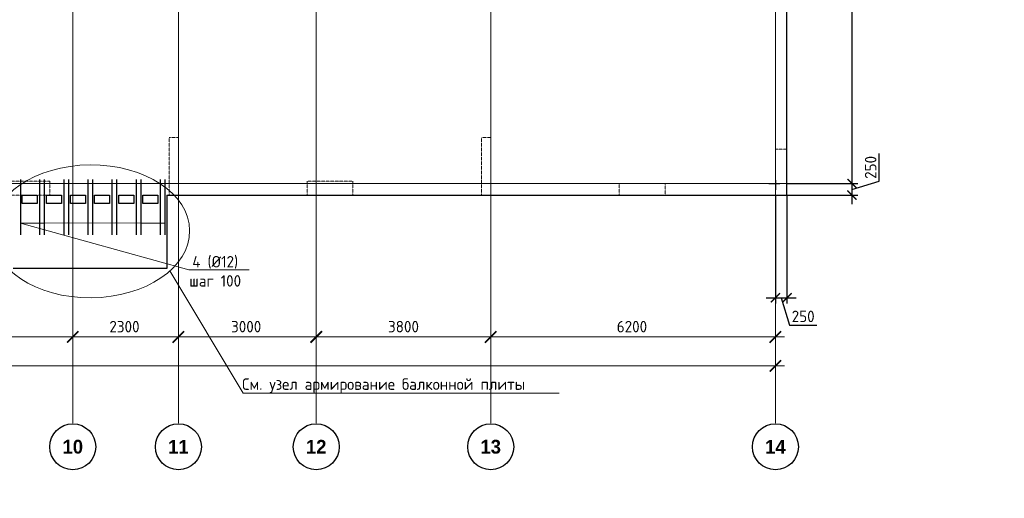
# Model space of a CAD drawing. Header units: millimetres. Extents: x -42044588 to 856694, y -806701 to 941911.
# Tile 54 of 256: x -72992 to -51552, y -438119 to -427704. Entities that reach past the tile are written whole.
import ezdxf
from ezdxf import colors
from ezdxf.entities.mleader import LeaderData, LeaderLine
from ezdxf.math import Vec2, Vec3

# ---------------------------------------------------------------- set-up
doc = ezdxf.new("R2010")
doc.units = ezdxf.units.MM
for name, pattern in [('______5', [1100, 800, -100, 100, -100]), ('DASHED', [7, 5, -2, 0]), ('осевая', [50.8, 31.75, -6.35, 6.35, -6.35])]:
    doc.linetypes.add(name, pattern=pattern)
for name, color, linetype, lineweight in [('907Сл Осевые', 1, 'Continuous', 0), ('RAZMER', 100, 'Continuous', 15), ('Оси', 40, '______5', 18), ('Перекрытие ж_бетон', 1, 'Continuous', 30), ('подоснова', 151, 'Continuous', 5), ('РАЗМЕРЫ', 1, 'Continuous', 9)]:
    doc.layers.add(name, color=color, linetype=linetype, lineweight=lineweight)
doc.layers.add('Колонна_ бетон', color=7, linetype='Continuous', lineweight=50, true_color=0xb4b496)
doc.styles.add('Century Gothic', font='GOTHIC.TTF')
doc.styles.add('GOST-2.304_Type-B', font='GOST_Common.ttf')
doc.styles.add('ГОСТ', font='GOST_Common.ttf')
doc.dimstyles.new('СПДС', dxfattribs={"dimscale": 100, "dimtxt": 2.5, "dimasz": 2, "dimexe": 1.25, "dimexo": 0, "dimtad": 1, "dimdec": 0, "dimrnd": 5, "dimtxsty": 'GOST-2.304_Type-B', "dimblk": 'ARCHTICK', "dimcen": 2.5, "dimdle": 2, "dimclrd": 1, "dimclre": 1, "dimclrt": 1, "dimadec": 0, "dimazin": 2, "dimtfac": 0.75, "dimtdec": 0, "dimtmove": 1, "dimatfit": 3, "dimfxl": 0, "dimtolj": 1, "dimarcsym": 0})

# ---------------------------------------------------------------- blocks, each defined once
blk = doc.blocks.new('_ArchTick')
at = {"color": 0, "linetype": 'ByBlock', "const_width": 0.15}
blk.add_lwpolyline([(-0.5, -0.5), (0.5, 0.5)], dxfattribs=at)
blk = doc.blocks.new('*D6710')
at = {"color": 1, "lineweight": -2, "transparency": 16777216}
for p, q in [((-85905, -346670), (-38705, -346670)), ((-85705, -346670), (-85705, -346545)), ((-38905, -346670), (-38905, -346545))]:
    blk.add_line(p, q, dxfattribs=at)
at = {"layer": 'DEFPOINTS', "color": 0, "transparency": 16777216}
for p in [(-85705, -346670), (-38905, -346670), (-38905, -346670)]:
    blk.add_point(p, dxfattribs=at)
at = {"color": 1, "lineweight": -2, "transparency": 16777216, "xscale": 250, "yscale": 250, "zscale": 250, "rotation": 180}
blk.add_blockref('_ArchTick', (-85705, -346670), dxfattribs=at)
at = {"color": 1, "lineweight": -2, "transparency": 16777216, "xscale": 250, "yscale": 250, "zscale": 250}
blk.add_blockref('_ArchTick', (-38905, -346670), dxfattribs=at)
at = {"color": 1, "transparency": 16777216, "insert": (-67487, -346445), "char_height": 250, "width": 104166.67, "attachment_point": 5, "style": 'GOST-2.304_Type-B'}
blk.add_mtext('\\A1;46800', dxfattribs=at)
blk = doc.blocks.new('NSY101')
at = {"color": 0, "linetype": 'ByBlock', "lineweight": -2}
blk.add_circle((0, 0), 50, dxfattribs=at)
blk = doc.blocks.new('СЛОЖНЫЙ_ОБЪЕКТ_37')
at = {"layer": 'Оси', "color": 16, "linetype": 'Continuous', "lineweight": 25, "transparency": 33554687, "xscale": 9.999999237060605, "yscale": 9.999999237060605, "zscale": 9.999999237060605}
blk.add_blockref('NSY101', (36213, -43009), dxfattribs=at)
at = {"layer": 'Оси', "color": 16, "linetype": 'Continuous', "lineweight": 25, "transparency": 33554687, "insert": (36213, -43009), "char_height": 300, "width": 620, "attachment_point": 5, "style": 'Century Gothic'}
blk.add_mtext('\\A1;{\\fCentury Gothic|i0|b1;\\H300.000000;\\W1.000000;\\C16;10}\\P', dxfattribs=at)
blk = doc.blocks.new('СЛОЖНЫЙ_ОБЪЕКТ_38')
at = {"layer": 'Оси', "color": 16, "linetype": 'Continuous', "lineweight": 25, "transparency": 33554687, "xscale": 9.999999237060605, "yscale": 9.999999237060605, "zscale": 9.999999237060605}
blk.add_blockref('NSY101', (38513, -43009), dxfattribs=at)
at = {"layer": 'Оси', "color": 16, "linetype": 'Continuous', "lineweight": 25, "transparency": 33554687, "insert": (38513, -43009), "char_height": 300, "width": 620, "attachment_point": 5, "style": 'Century Gothic'}
blk.add_mtext('\\A1;{\\fCentury Gothic|i0|b1;\\H300.000000;\\W1.000000;\\C16;11}\\P', dxfattribs=at)
blk = doc.blocks.new('СЛОЖНЫЙ_ОБЪЕКТ_39')
at = {"layer": 'Оси', "color": 16, "linetype": 'Continuous', "lineweight": 25, "transparency": 33554687, "xscale": 9.999999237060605, "yscale": 9.999999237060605, "zscale": 9.999999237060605}
blk.add_blockref('NSY101', (41513, -43009), dxfattribs=at)
at = {"layer": 'Оси', "color": 16, "linetype": 'Continuous', "lineweight": 25, "transparency": 33554687, "insert": (41513, -43009), "char_height": 300, "width": 620, "attachment_point": 5, "style": 'Century Gothic'}
blk.add_mtext('\\A1;{\\fCentury Gothic|i0|b1;\\H300.000000;\\W1.000000;\\C16;12}\\P', dxfattribs=at)
blk = doc.blocks.new('СЛОЖНЫЙ_ОБЪЕКТ_40')
at = {"layer": 'Оси', "color": 16, "linetype": 'Continuous', "lineweight": 25, "transparency": 33554687, "xscale": 9.999999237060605, "yscale": 9.999999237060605, "zscale": 9.999999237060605}
blk.add_blockref('NSY101', (45313, -43009), dxfattribs=at)
at = {"layer": 'Оси', "color": 16, "linetype": 'Continuous', "lineweight": 25, "transparency": 33554687, "insert": (45313, -43009), "char_height": 300, "width": 620, "attachment_point": 5, "style": 'Century Gothic'}
blk.add_mtext('\\A1;{\\fCentury Gothic|i0|b1;\\H300.000000;\\W1.000000;\\C16;13}\\P', dxfattribs=at)
blk = doc.blocks.new('СЛОЖНЫЙ_ОБЪЕКТ_41')
at = {"layer": 'Оси', "color": 16, "linetype": 'Continuous', "lineweight": 25, "transparency": 33554687, "xscale": 9.999999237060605, "yscale": 9.999999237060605, "zscale": 9.999999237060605}
blk.add_blockref('NSY101', (51513, -43009), dxfattribs=at)
at = {"layer": 'Оси', "color": 16, "linetype": 'Continuous', "lineweight": 25, "transparency": 33554687, "insert": (51513, -43009), "char_height": 300, "width": 620, "attachment_point": 5, "style": 'Century Gothic'}
blk.add_mtext('\\A1;{\\fCentury Gothic|i0|b1;\\H300.000000;\\W1.000000;\\C16;14}\\P', dxfattribs=at)
blk = doc.blocks.new('*D6724')
at = {"color": 1, "lineweight": -2, "transparency": 16777216}
for p, q in [((-58805, -346039), (-54005, -346039)), ((-58605, -346039), (-58605, -345914)), ((-54205, -346039), (-54205, -345914))]:
    blk.add_line(p, q, dxfattribs=at)
at = {"layer": 'DEFPOINTS', "color": 0, "transparency": 16777216}
for p in [(-58605, -346039), (-54205, -346039), (-54205, -346039)]:
    blk.add_point(p, dxfattribs=at)
at = {"color": 1, "lineweight": -2, "transparency": 16777216, "xscale": 250, "yscale": 250, "zscale": 250, "rotation": 180}
blk.add_blockref('_ArchTick', (-58605, -346039), dxfattribs=at)
at = {"color": 1, "lineweight": -2, "transparency": 16777216, "xscale": 250, "yscale": 250, "zscale": 250}
blk.add_blockref('_ArchTick', (-54205, -346039), dxfattribs=at)
at = {"color": 1, "transparency": 16777216, "insert": (-56430, -345814), "char_height": 250, "width": 83333.33, "attachment_point": 5, "style": 'GOST-2.304_Type-B'}
blk.add_mtext('\\A1;4400', dxfattribs=at)
blk = doc.blocks.new('*D6725')
at = {"color": 1, "lineweight": -2, "transparency": 16777216}
for p, q in [((-54405, -346039), (-51705, -346039)), ((-54205, -346039), (-54205, -345914)), ((-51905, -346039), (-51905, -345914))]:
    blk.add_line(p, q, dxfattribs=at)
at = {"layer": 'DEFPOINTS', "color": 0, "transparency": 16777216}
for p in [(-54205, -346039), (-51905, -346039), (-51905, -346039)]:
    blk.add_point(p, dxfattribs=at)
at = {"color": 1, "lineweight": -2, "transparency": 16777216, "xscale": 250, "yscale": 250, "zscale": 250, "rotation": 180}
blk.add_blockref('_ArchTick', (-54205, -346039), dxfattribs=at)
at = {"color": 1, "lineweight": -2, "transparency": 16777216, "xscale": 250, "yscale": 250, "zscale": 250}
blk.add_blockref('_ArchTick', (-51905, -346039), dxfattribs=at)
at = {"color": 1, "transparency": 16777216, "insert": (-53080, -345814), "char_height": 250, "width": 83333.33, "attachment_point": 5, "style": 'GOST-2.304_Type-B'}
blk.add_mtext('\\A1;2300', dxfattribs=at)
blk = doc.blocks.new('*D6726')
at = {"color": 1, "lineweight": -2, "transparency": 16777216}
for p, q in [((-52105, -346039), (-48705, -346039)), ((-51905, -346039), (-51905, -345914)), ((-48905, -346039), (-48905, -345914))]:
    blk.add_line(p, q, dxfattribs=at)
at = {"layer": 'DEFPOINTS', "color": 0, "transparency": 16777216}
for p in [(-51905, -346039), (-48905, -346039), (-48905, -346039)]:
    blk.add_point(p, dxfattribs=at)
at = {"color": 1, "lineweight": -2, "transparency": 16777216, "xscale": 250, "yscale": 250, "zscale": 250, "rotation": 180}
blk.add_blockref('_ArchTick', (-51905, -346039), dxfattribs=at)
at = {"color": 1, "lineweight": -2, "transparency": 16777216, "xscale": 250, "yscale": 250, "zscale": 250}
blk.add_blockref('_ArchTick', (-48905, -346039), dxfattribs=at)
at = {"color": 1, "transparency": 16777216, "insert": (-50430, -345814), "char_height": 250, "width": 83333.33, "attachment_point": 5, "style": 'GOST-2.304_Type-B'}
blk.add_mtext('\\A1;3000', dxfattribs=at)
blk = doc.blocks.new('*D6727')
at = {"color": 1, "lineweight": -2, "transparency": 16777216}
for p, q in [((-49104.71808, -346038.91005), (-44904.71808, -346038.91005)), ((-48904.71808, -346038.91005), (-48904.71808, -345913.91005)), ((-45104.71808, -346038.91005), (-45104.71808, -345913.91005))]:
    blk.add_line(p, q, dxfattribs=at)
at = {"layer": 'DEFPOINTS', "color": 0, "transparency": 16777216}
for p in [(-48904.71808, -346038.91005), (-45104.71808, -346038.91005), (-45104.71808, -346038.91005)]:
    blk.add_point(p, dxfattribs=at)
at = {"color": 1, "lineweight": -2, "transparency": 16777216, "xscale": 250, "yscale": 250, "zscale": 250, "rotation": 180}
blk.add_blockref('_ArchTick', (-48904.71808, -346038.91005), dxfattribs=at)
at = {"color": 1, "lineweight": -2, "transparency": 16777216, "xscale": 250, "yscale": 250, "zscale": 250}
blk.add_blockref('_ArchTick', (-45104.71808, -346038.91005), dxfattribs=at)
at = {"color": 1, "transparency": 16777216, "insert": (-47004.71808, -345813.91005), "char_height": 250, "width": 83333.3333333, "attachment_point": 5, "style": 'GOST-2.304_Type-B'}
blk.add_mtext('\\A1;3800', dxfattribs=at)
blk = doc.blocks.new('*D6728')
at = {"color": 1, "lineweight": -2, "transparency": 16777216}
for p, q in [((-45305, -346039), (-38705, -346039)), ((-45105, -346039), (-45105, -345914)), ((-38905, -346039), (-38905, -345914))]:
    blk.add_line(p, q, dxfattribs=at)
at = {"layer": 'DEFPOINTS', "color": 0, "transparency": 16777216}
for p in [(-45105, -346039), (-38905, -346039), (-38905, -346039)]:
    blk.add_point(p, dxfattribs=at)
at = {"color": 1, "lineweight": -2, "transparency": 16777216, "xscale": 250, "yscale": 250, "zscale": 250, "rotation": 180}
blk.add_blockref('_ArchTick', (-45105, -346039), dxfattribs=at)
at = {"color": 1, "lineweight": -2, "transparency": 16777216, "xscale": 250, "yscale": 250, "zscale": 250}
blk.add_blockref('_ArchTick', (-38905, -346039), dxfattribs=at)
at = {"color": 1, "transparency": 16777216, "insert": (-42030, -345814), "char_height": 250, "width": 83333.33, "attachment_point": 5, "style": 'GOST-2.304_Type-B'}
blk.add_mtext('\\A1;6200', dxfattribs=at)
blk = doc.blocks.new('*D5188')
at = {"layer": 'DEFPOINTS', "color": 0, "transparency": 16777216}
for p in [(-56285, -414871), (-56285, -431271), (-54869, -431271)]:
    blk.add_point(p, dxfattribs=at)
at = {"layer": 'РАЗМЕРЫ', "color": 1, "lineweight": -2, "transparency": 16777216}
for p, q in [((-54869, -414671), (-54869, -431471)), ((-56285, -414871), (-54744, -414871)), ((-56285, -431271), (-54744, -431271))]:
    blk.add_line(p, q, dxfattribs=at)
at = {"layer": 'РАЗМЕРЫ', "color": 1, "lineweight": -2, "transparency": 16777216, "xscale": 200, "yscale": 200, "zscale": 200}
for p, rotation in [((-54869, -414871), 90), ((-54869, -431271), 270)]:
    blk.add_blockref('_ArchTick', p, dxfattribs=dict(at, rotation=rotation))
at = {"layer": 'РАЗМЕРЫ', "color": 1, "lineweight": 0, "transparency": 16777216, "insert": (-55057, -423071), "char_height": 250, "attachment_point": 5, "rotation": 90, "style": 'GOST-2.304_Type-B'}
blk.add_mtext('\\A1;16400', dxfattribs=at)
blk = doc.blocks.new('*D5189')
at = {"layer": 'DEFPOINTS', "color": 0, "transparency": 16777216}
for p in [(-56285, -431271), (-56285, -431521), (-54869, -431521)]:
    blk.add_point(p, dxfattribs=at)
at = {"layer": 'РАЗМЕРЫ', "color": 1, "lineweight": -2, "transparency": 16777216}
for p, q in [((-54275, -431218), (-54275, -430618)), ((-54869, -431071), (-54869, -431721)), ((-56285, -431271), (-54744, -431271)), ((-54869, -431396), (-54275, -431218)), ((-56285, -431521), (-54744, -431521))]:
    blk.add_line(p, q, dxfattribs=at)
at = {"layer": 'РАЗМЕРЫ', "color": 1, "lineweight": -2, "transparency": 16777216, "xscale": 200, "yscale": 200, "zscale": 200}
for p, rotation in [((-54869, -431271), 90), ((-54869, -431521), 270)]:
    blk.add_blockref('_ArchTick', p, dxfattribs=dict(at, rotation=rotation))
at = {"layer": 'РАЗМЕРЫ', "color": 1, "lineweight": 0, "transparency": 16777216, "insert": (-54463, -430918), "char_height": 250, "attachment_point": 5, "rotation": 90, "style": 'GOST-2.304_Type-B'}
blk.add_mtext('\\A1;250', dxfattribs=at)
blk = doc.blocks.new('*D5190')
at = {"layer": 'DEFPOINTS', "color": 0, "transparency": 16777216}
for p in [(-56535, -431521), (-56285, -431521), (-56285, -433755)]:
    blk.add_point(p, dxfattribs=at)
at = {"layer": 'РАЗМЕРЫ', "color": 1, "lineweight": -2, "transparency": 16777216}
for p, q in [((-56535, -431521), (-56535, -433880)), ((-56285, -431521), (-56285, -433880)), ((-56735, -433755), (-56085, -433755)), ((-56410, -433755), (-56232, -434349)), ((-56232, -434349), (-55632, -434349))]:
    blk.add_line(p, q, dxfattribs=at)
at = {"layer": 'РАЗМЕРЫ', "color": 1, "lineweight": -2, "transparency": 16777216, "xscale": 200, "yscale": 200, "zscale": 200, "rotation": 180}
blk.add_blockref('_ArchTick', (-56535, -433755), dxfattribs=at)
at = {"layer": 'РАЗМЕРЫ', "color": 1, "lineweight": -2, "transparency": 16777216, "xscale": 200, "yscale": 200, "zscale": 200}
blk.add_blockref('_ArchTick', (-56285, -433755), dxfattribs=at)
at = {"layer": 'РАЗМЕРЫ', "color": 1, "lineweight": 0, "transparency": 16777216, "insert": (-55932, -434161), "char_height": 250, "attachment_point": 5, "style": 'GOST-2.304_Type-B'}
blk.add_mtext('\\A1;250', dxfattribs=at)
blk = doc.blocks.new('подложка стн 1-го этажа')
at = {"layer": 'Колонна_ бетон', "color": 252, "linetype": 'DASHED', "lineweight": 0, "ltscale": 0.5, "true_color": 0x939598, "transparency": 33554687}
for p, q in [((41644, 9462, -200), (41644, 10712, -200)), ((41644, 10712, -200), (41844, 10712, -200)), ((41844, 9462, -200), (41844, 10712, -200)), ((38044, 9762, -200), (39044, 9762, -200)), ((39044, 9462, -200), (39044, 9762, -200)), ((45644, 9762, -200), (44644, 9762, -200)), ((44644, 9762, -200), (44644, 9462, -200)), ((45644, 9462, -200), (45644, 9762, -200)), ((54844, 9712, -200), (54844, 9712, -200)), ((38044, 9462, -200), (39044, 9462, -200)), ((41644, 9462, -200), (41844, 9462, -200)), ((45644, 9462, -200), (44644, 9462, -200)), ((55094, 9462, -200), (55094, 9462, -200))]:
    blk.add_line(p, q, dxfattribs=at)
for points, elevation in [([(48444, 10712), (48644, 10712), (48644, 9462), (48444, 9462)], -560), ([(54844, 10462), (55094, 10462), (55094, 9462), (54844, 9462)], -360), ([(51444, 9712), (52444, 9712), (52444, 9462), (51444, 9462)], -360)]:
    blk.add_lwpolyline(points, close=True, dxfattribs=dict(at, elevation=elevation))
blk = doc.blocks.new('_None')
blk = doc.blocks.new('блочина')
for p, q in [((150270, 50880), (150508, 50880)), ((150413, 50955), (150413, 50741))]:
    blk.add_line(p, q)
blk = doc.blocks.new('оси блок 2')
at = {"layer": 'Оси', "color": 16, "linetype": 'осевая', "lineweight": 0, "ltscale": 0.25, "transparency": 33554687}
for p, q in [((-54204.7, -322543), (-54204.7, -347914.1)), ((-51904.7, -322543), (-51904.7, -347914.1)), ((-48904.7, -322543), (-48904.7, -347914.1)), ((-45104.7, -322543), (-45104.7, -347914.1)), ((-38904.7, -322543), (-38904.7, -347914.1)), ((-89822.3, -342701.3), (-37238.5, -342701.3))]:
    blk.add_line(p, q, dxfattribs=at)
at = {"layer": 'Оси', "color": 16, "linetype": 'Continuous', "lineweight": 25, "transparency": 33554687}
for name in ['СЛОЖНЫЙ_ОБЪЕКТ_37', 'СЛОЖНЫЙ_ОБЪЕКТ_38', 'СЛОЖНЫЙ_ОБЪЕКТ_39', 'СЛОЖНЫЙ_ОБЪЕКТ_40', 'СЛОЖНЫЙ_ОБЪЕКТ_41']:
    blk.add_blockref(name, (-90418.2, -305420.5), dxfattribs=at)
for base, p1, p2, picture, middle in [((-54204.7, -346038.9), (-58604.7, -346038.9), (-54204.7, -346038.9), '*D6724', (-56429.9, -346038.9)), ((-51904.7, -346038.9), (-54204.7, -346038.9), (-51904.7, -346038.9), '*D6725', (-53079.9, -346038.9)), ((-48904.7, -346038.9), (-51904.7, -346038.9), (-48904.7, -346038.9), '*D6726', (-50429.9, -346038.9)), ((-45104.7, -346038.9), (-48904.7, -346038.9), (-45104.7, -346038.9), '*D6727', (-47004.7, -346038.9)), ((-38904.7, -346038.9), (-45104.7, -346038.9), (-38904.7, -346038.9), '*D6728', (-42029.9, -346038.9)), ((-38904.7, -346670.2), (-85704.7, -346670.2), (-38904.7, -346670.2), '*D6710', (-67487.3, -346670.2))]:
    dim = blk.add_linear_dim(base=base, p1=p1, p2=p2, dimstyle='СПДС', override={"dimgap": 1})
    dim.commit()
    dim.dimension.update_dxf_attribs({"geometry": picture, "text_midpoint": middle, "dimtype": 160})

msp = doc.modelspace()

# ---------------------------------------------------------------- linework, layer by layer
at = {"layer": '907Сл Осевые', "color": 4}
for p, q in [((-56691.632, -431270.815), (-56409.579, -431270.815)), ((-56535.455, -431183.929), (-56535.455, -431387.301))]:
    msp.add_line(p, q, dxfattribs=at)
at = {"layer": 'RAZMER', "lineweight": 30}
for points, elevation in [([(-72974.981, -431184.515), (-72975.022, -432384.515)], -0.053), ([(-72557.728, -431184.515), (-72557.77, -432384.515)], -0.071), ([(-72457.728, -431184.515), (-72457.77, -432384.515)], -0.071), ([(-72032.742, -431184.515), (-72032.783, -432384.515)], -0.053), ([(-71932.742, -431184.515), (-71932.783, -432384.515)], -0.053), ([(-71507.662, -431184.515), (-71507.704, -432384.515)], -0.142), ([(-71407.662, -431184.515), (-71407.704, -432384.515)], -0.142), ([(-70982.768, -431184.515), (-70982.81, -432384.515)], -0.018), ([(-70882.768, -431184.515), (-70882.81, -432384.515)], -0.018), ([(-69932.795, -431184.515), (-69932.837, -432384.515)], -0.071), ([(-69832.795, -431184.515), (-69832.837, -432384.515)], -0.071)]:
    msp.add_lwpolyline(points, dxfattribs=dict(at, elevation=elevation))
for points in [[(-70457.782, -431184.515), (-70457.823, -432384.515)], [(-70357.782, -431184.515), (-70357.823, -432384.515)]]:
    msp.add_lwpolyline(points, dxfattribs=at)
at = {"layer": 'Перекрытие ж_бетон'}
for p, q in [((-69785.275, -431520.686), (-69785.275, -433120.685)), ((-69785.275, -433120.685), (-73135.275, -433120.685))]:
    msp.add_line(p, q, dxfattribs=at)
for points in [[(-59335.275, -431520.685), (-56285.275, -431520.686), (-56285.275, -414620.686), (-62975.275, -414620.686)], [(-69785.275, -431520.686), (-69635.275, -431520.686), (-69635.275, -431520.685), (-66285.735, -431520.685), (-66285.74, -431520.685), (-59335.275, -431520.685)]]:
    msp.add_lwpolyline(points, dxfattribs=at)
for points, elevation in [([(-72610.195, -431700.651), (-72935.195, -431700.651), (-72935.195, -431520.651), (-72610.195, -431520.651)], -0.071), ([(-72085.115, -431700.651), (-72410.115, -431700.651), (-72410.115, -431520.651), (-72085.115, -431520.651)], -0.16), ([(-71560.221, -431700.651), (-71885.221, -431700.651), (-71885.221, -431520.651), (-71560.221, -431520.651)], -0.053), ([(-71035.235, -431700.651), (-71360.235, -431700.651), (-71360.235, -431520.651), (-71035.235, -431520.651)], -0.036), ([(-70510.248, -431700.651), (-70835.248, -431700.651), (-70835.248, -431520.651), (-70510.248, -431520.651)], -0.018)]:
    msp.add_lwpolyline(points, close=True, dxfattribs=dict(at, elevation=elevation))
msp.add_lwpolyline([(-69985.261, -431700.651), (-70310.261, -431700.651), (-70310.261, -431520.651), (-69985.261, -431520.651)], close=True, dxfattribs=at)
at = {"layer": 'РАЗМЕРЫ'}
msp.add_ellipse((-71449.037, -432309.251, -200), major_axis=(2157.988, 16.605), ratio=0.670490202, dxfattribs=at)

# ---------------------------------------------------------------- block references
for name, p in [('подложка стн 1-го этажа', (-111379.198, -440982.48, 560)), ('блочина', (-206948.327, -482150.569, 200))]:
    msp.add_blockref(name, p)
msp.add_blockref('оси блок 2', (-17630.557, -88569.364), dxfattribs=at)

# ---------------------------------------------------------------- texts
at = {"ltscale": 100, "insert": (-133805.873, -427787.508), "char_height": 250, "attachment_point": 1, "style": 'ГОСТ'}
msp.add_mtext_dynamic_manual_height_columns('\\pi1250,t1750;1.^IПроизводство работ вести в строгом соответствии с требованиями СП 70.13330.2012 "Несущие и ограждающие конструкции" и проектом производства работ.{\\H1.83333x; }\\P2.^IПеред бетонированием арматуру и основание, на которую укладывается бетонная смесь, очистить от {\\H1.55556x; }ржавчины и грязи. {\\H1.64815x; }\\P3.^IБетонирование вести слоем на всю толщину  плит. Захватки при бетонировании должны быть отсечены {\\H1.61728x; }вертикальными швами. Бетон применять класса В25. Заполнителем для бетона служит щебень твердых пород, {\\H1.62757x; }наибольшая фракция щебня не должна превышать 40мм.{\\H1.62414x; }\\P4.^IВ процессе бетонирования обеспечить соблюдение защитных слоев и мест положения рабочей арматуры {\\H1.62529x; }согласно проекту. Материал фиксаторов для нижней арматуры фундаментных плит выбирается проектом производства {\\H1.6249x; }работ, исходя из конкретных возможностей строительной организации.{\\H1.62503x; }\\P5.^IПроектом принято соединение рабочих стержней арматуры монолитной плиты внахлестку (без сварки). {\\H1.72499x; }\\P6.^IСварные арматурные каркасы изготовить на заводе-изготовители. {\\H1.67917x; }\\P7.^IКрестообразные соединения стержней арматуры 1-го и 2-го рядов, а также 3-го и 4-го рядов между собой {\\H1.60694x; }выполнить вязкой отожженной проволокой диаметром 2,0-3,0 мм. Допускается применение специальных соединительных {\\H1.63102x; }элементов - пластмассовых или проволочных фиксаторов. Соединение арматуры допускается предусматривать не во всех {\\H1.62299x; }местах пересечения стержней арматуры. При этом должны быть связаны вязальной проволокой все пересечения стержней {\\H1.62567x; }в 2-х крайних рядах по периметру плит, остальные узлы могут быть соединены через узел в шахматном порядке (схему {\\H1.72478x; }вязки стержней см. на данном листе).{\\H1.77924x; }', width=18954.38214, gutter_width=12.5, heights=[0], dxfattribs=at)

# ---------------------------------------------------------------- dimensions: what is measured, and where the dimension line sits
at = {"layer": 'РАЗМЕРЫ', "lineweight": 0}
for base, p1, p2, picture, middle in [((-54869.057, -431270.686), (-56285.275, -414870.686), (-56285.275, -431270.686), '*D5188', (-55056.557, -423070.686)), ((-54869.057, -431520.686), (-56285.275, -431270.686), (-56285.275, -431520.686), '*D5189', (-54462.807, -431155.061))]:
    dim = msp.add_linear_dim(base=base, p1=p1, p2=p2, angle=90, dimstyle='СПДС', override={"dimrnd": 5}, dxfattribs=at)
    dim.commit()
    dim.dimension.update_dxf_attribs({"geometry": picture, "text_midpoint": middle})
dim = msp.add_linear_dim(base=(-56285.275, -433754.781), p1=(-56535.275, -431520.686), p2=(-56285.275, -431520.686), dimstyle='СПДС', override={"dimrnd": 5}, dxfattribs=at)
dim.commit()
dim.dimension.update_dxf_attribs({"geometry": '*D5190', "text_midpoint": (-56169.65, -434161.031)})

# ---------------------------------------------------------------- leaders
at = {"layer": 'подоснова', "color": 2, "ltscale": 0.3}
ml = msp.add_multileader_mtext('Standard', dxfattribs=at)
ml.set_content('4 (%%C12)\\Pшаг 100', color=2, style='GOST-2.304_Type-B')
ml.set_leader_properties(color=256, linetype='ByLayer', lineweight=15)
ml.set_arrow_properties(name='NONE')
ml.build(insert=Vec2(0, 0))
ml.multileader.update_dxf_attribs({"text_left_attachment_type": 6, "text_right_attachment_type": 6, "dogleg_length": 0.1, "arrow_head_size": 18})
ctx = ml.context
ctx.base_point, ctx.char_height, ctx.arrow_head_size, ctx.landing_gap_size, ctx.plane_origin = Vec3(-69310.024, -433146.187, 719.84), 250, 18, 20, Vec3(-72812.401, -431426.299, 719.84)
ctx.left_attachment, ctx.right_attachment, ctx.text_align_type = 6, 6, 1
notes = []
notes.append((ctx, [(0, (1, 1, 0), (-69310.124, -433146.187, 719.84), (1, 0), 0.1, [(6, [(-69832.795, -432133.507, 719.84), (-70357.782, -432133.507, 719.84), (-70897.053, -432127.904, 719.84), (-71407.662, -432133.507, 719.84), (-71947.119, -432127.904, 719.84), (-72457.728, -432133.507, 719.84), (-72974.981, -432133.507, 719.84)], 0, [])])]))
ctx.mtext.insert, ctx.mtext.alignment, ctx.mtext.flow_direction = Vec3(-68734.721, -432846.187, 719.84), 2, 5
ml = msp.add_multileader_mtext('Standard', dxfattribs=at)
ml.set_content('\\pxi0.391,qc;{\\C80;См. узел армирование балконной плиты}', color=2, style='GOST-2.304_Type-B')
ml.set_leader_properties(color=256, linetype='ByLayer', lineweight=15)
ml.set_arrow_properties(name='NONE')
ml.build(insert=Vec2(0, 0))
ml.multileader.update_dxf_attribs({"text_left_attachment_type": 6, "text_right_attachment_type": 6, "dogleg_length": 0.1, "arrow_head_size": 18})
ctx = ml.context
ctx.base_point, ctx.char_height, ctx.arrow_head_size, ctx.landing_gap_size, ctx.plane_origin = Vec3(-68124.875, -435835.035, 160), 250, 18, 20, Vec3(-78145.523, -429852.597, 160)
ctx.left_attachment, ctx.right_attachment, ctx.text_align_type = 6, 6, 1
notes.append((ctx, [(0, (1, 1, 0), (-68124.975, -435835.035, 160), (1, 0), 0.1, [(0, [(-69722.021, -433169.583, 160)], 0, [])])]))
ctx.mtext.insert, ctx.mtext.alignment, ctx.mtext.flow_direction = Vec3(-65114.913, -435510.035, 160), 2, 5
for ctx, leaders in notes:
    for number, flags, end, landing, length, lines in leaders:
        leader = LeaderData()
        leader.index, (leader.has_last_leader_line, leader.has_dogleg_vector, leader.attachment_direction) = number, flags
        leader.last_leader_point, leader.dogleg_vector, leader.dogleg_length = Vec3(end), Vec3(landing), length
        for number, points, colour, breaks in lines:
            line = LeaderLine()
            line.index, line.vertices, line.color, line.breaks = number, Vec3.list(points), colors.encode_raw_color(colour), breaks
            leader.lines.append(line)
        ctx.leaders.append(leader)

doc.saveas('drawing.dxf')
